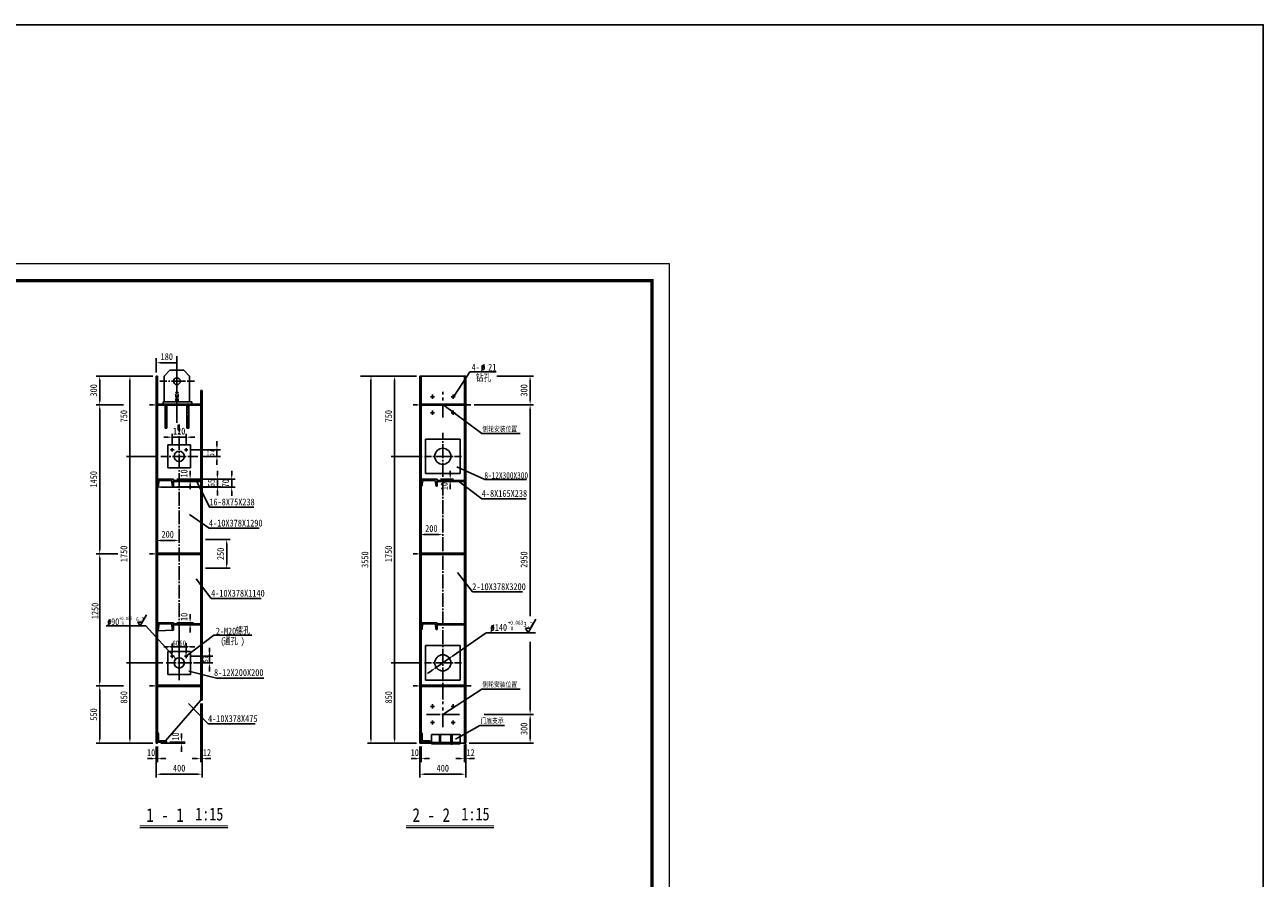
# Model space of a CAD drawing. Extents: x 7530 to 8796, y -15049 to -14057.
# Tile 6 of 6: x 8077 to 8796, y -14553 to -14057. Entities that reach past the tile are written whole.
import ezdxf

# ---------------------------------------------------------------- set-up
doc = ezdxf.new("R2010")
doc.units = 0
doc.header["$LTSCALE"] = 10
doc.header["$MEASUREMENT"] = 0
for name, pattern in [('CE', [1.07, 0.4, -0.09, 0.09, -0.09, 0.4]), ('DASHED', [0.625, 0.5, -0.125]), ('HI', [0.25, 0.2, -0.05])]:
    doc.linetypes.add(name, pattern=pattern)
doc.layers.get('0').update_dxf_attribs({"linetype": 'CONTINUOUS'})
for name, color, linetype in [('1', 4, 'CONTINUOUS'), ('C', 50, 'CE'), ('H', 172, 'HI'), ('LAYER1', 210, 'DASHED'), ('标注', 142, 'CONTINUOUS')]:
    doc.layers.add(name, color=color, linetype=linetype)
doc.styles.add('HZ', font='txt', dxfattribs={"width": 0.8, "bigfont": 'hztxt'})
doc.styles.add('HZKT', font='txt', dxfattribs={"bigfont": 'HZKT'})
doc.styles.add('HZTXT', font='txt', dxfattribs={"width": 0.7})
doc.styles.get("Standard").update_dxf_attribs({"font": 'txt', "width": 0.8, "height": 4})
doc.styles.add('仿宋', font='txt', dxfattribs={"width": 0.8, "height": 4})
doc.dimstyles.get("Standard").update_dxf_attribs({"dimtxt": 4, "dimasz": 2.5, "dimexe": 2, "dimexo": 2, "dimgap": 1.5, "dimtad": 1, "dimdec": 0, "dimlfac": 40, "dimzin": 0, "dimdsep": 46, "dimtxsty": '仿宋', "dimcen": 2, "dimadec": 0, "dimazin": 0, "dimtfac": 1, "dimtdec": 0, "dimtix": 1, "dimtmove": 2, "dimatfit": 3, "dimfxl": 0, "dimtolj": 1, "dimtzin": 0, "dimarcsym": 0})

# ---------------------------------------------------------------- blocks, each defined once
blk = doc.blocks.new('A$C50DF6438')
at = {"lineweight": 0}
for p, q in [((-420, 0), (0, 0)), ((0, 0), (0, -297))]:
    blk.add_line(p, q, dxfattribs=at)
at = {"lineweight": 0, "const_width": 1}
blk.add_lwpolyline([(-395, -5), (-5, -5), (-5, -292), (-395, -292)], close=True, dxfattribs=at)

msp = doc.modelspace()

# ---------------------------------------------------------------- linework, layer by layer
for p, q in [((8157.79, -14261.34), (8161.13, -14258.01)), ((8161.13, -14258.01), (8165.13, -14258.01)), ((8169.13, -14258.01), (8165.13, -14258.01)), ((8172.46, -14261.34), (8169.13, -14258.01)), ((8157.79, -14276.34), (8157.79, -14261.34)), ((8172.46, -14276.34), (8172.46, -14261.34)), ((8157.13, -14276.34), (8165.79, -14276.34)), ((8157.13, -14277.68), (8157.13, -14276.34)), ((8158.26, -14278.34), (8158.26, -14291.68)), ((8159.33, -14278.34), (8159.33, -14291.68)), ((8173.8, -14276.34), (8165.13, -14276.34)), ((8170.93, -14278.34), (8170.93, -14291.68)), ((8172, -14278.34), (8172, -14291.68)), ((8173.8, -14277.68), (8173.8, -14276.34)), ((8170.93, -14289.54), (8170.93, -14288.51)), ((8172, -14289.54), (8172, -14288.51)), ((8158.26, -14291.68), (8158.79, -14291.68)), ((8159.33, -14291.68), (8158.79, -14291.68)), ((8170.93, -14291.68), (8171.46, -14291.68)), ((8172, -14291.68), (8171.46, -14291.68))]:
    msp.add_line(p, q)
at = {"ltscale": 2}
for p, q in [((8153.13, -14261.34), (8153.79, -14261.34)), ((8153.13, -14261.34), (8153.13, -14474.68)), ((8153.79, -14261.34), (8153.79, -14474.68)), ((8306.22, -14261.34), (8332.89, -14261.34)), ((8306.22, -14261.34), (8306.22, -14474.68)), ((8306.89, -14261.34), (8306.89, -14474.68)), ((8332.09, -14261.34), (8332.09, -14474.68)), ((8332.89, -14261.34), (8332.89, -14474.68)), ((8178.99, -14269.68), (8179.79, -14269.68)), ((8178.99, -14269.68), (8178.99, -14449.68)), ((8179.79, -14269.68), (8179.79, -14449.68)), ((8153.79, -14277.68), (8178.99, -14277.68)), ((8153.79, -14278.34), (8178.99, -14278.34)), ((8306.89, -14277.68), (8332.09, -14277.68)), ((8306.89, -14278.34), (8332.09, -14278.34)), ((8178.99, -14286.34), (8179.79, -14286.34)), ((8159.79, -14301.34), (8159.79, -14314.68)), ((8159.79, -14301.34), (8173.13, -14301.34)), ((8173.13, -14301.34), (8173.13, -14314.68)), ((8309.55, -14298.01), (8329.55, -14298.01)), ((8309.55, -14298.01), (8309.55, -14318.01)), ((8329.55, -14298.01), (8329.55, -14318.01)), ((8159.79, -14314.68), (8173.13, -14314.68)), ((8309.55, -14318.01), (8329.55, -14318.01)), ((8153.79, -14321.35), (8163.13, -14321.35)), ((8153.79, -14325.35), (8153.93, -14325.35)), ((8153.79, -14326.01), (8163.13, -14325.68)), ((8154.69, -14322.61), (8154.46, -14324.87)), ((8155.35, -14322.01), (8161.57, -14322.01)), ((8162.23, -14322.61), (8162.46, -14324.87)), ((8162.99, -14325.35), (8163.13, -14325.35)), ((8163.13, -14321.35), (8163.13, -14325.68)), ((8163.13, -14322.01), (8178.99, -14322.01)), ((8163.13, -14322.68), (8178.99, -14322.68)), ((8306.89, -14321.35), (8316.22, -14321.35)), ((8306.89, -14325.35), (8307.02, -14325.35)), ((8307.78, -14322.61), (8307.55, -14324.87)), ((8308.44, -14322.01), (8314.66, -14322.01)), ((8315.33, -14322.61), (8315.55, -14324.87)), ((8316.08, -14325.35), (8316.22, -14325.35)), ((8316.22, -14321.35), (8316.22, -14325.35)), ((8316.22, -14322.01), (8332.09, -14322.01)), ((8316.22, -14322.68), (8332.09, -14322.68)), ((8178.99, -14356.35), (8179.79, -14356.35)), ((8153.79, -14364.35), (8178.99, -14364.35)), ((8153.79, -14365.01), (8178.99, -14365.01)), ((8306.89, -14364.35), (8332.09, -14364.35)), ((8306.89, -14365.01), (8332.09, -14365.01)), ((8178.99, -14373.01), (8179.79, -14373.01)), ((8153.79, -14404.68), (8163.13, -14404.68)), ((8163.13, -14404.68), (8163.13, -14409.01)), ((8306.89, -14404.68), (8316.22, -14404.68)), ((8316.22, -14404.68), (8316.22, -14408.68)), ((8153.79, -14408.68), (8153.93, -14408.68)), ((8153.79, -14409.35), (8163.13, -14409.01)), ((8154.69, -14405.95), (8154.46, -14408.2)), ((8155.35, -14405.35), (8161.57, -14405.35)), ((8162.23, -14405.95), (8162.46, -14408.2)), ((8162.99, -14408.68), (8163.13, -14408.68)), ((8163.13, -14405.35), (8178.99, -14405.35)), ((8163.13, -14406.01), (8178.99, -14406.01)), ((8306.89, -14408.68), (8307.02, -14408.68)), ((8307.78, -14405.95), (8307.55, -14408.2)), ((8308.44, -14405.35), (8314.66, -14405.35)), ((8315.33, -14405.95), (8315.55, -14408.2)), ((8316.08, -14408.68), (8316.22, -14408.68)), ((8316.22, -14405.35), (8332.09, -14405.35)), ((8316.22, -14406.01), (8332.09, -14406.01)), ((8309.55, -14418.01), (8329.55, -14418.01)), ((8309.55, -14418.01), (8309.55, -14438.01)), ((8329.55, -14418.01), (8329.55, -14438.01)), ((8159.79, -14421.34), (8159.79, -14434.68)), ((8159.79, -14421.34), (8173.13, -14421.34)), ((8173.13, -14421.34), (8173.13, -14434.68)), ((8178.99, -14433.01), (8179.79, -14433.01)), ((8159.79, -14434.68), (8173.13, -14434.68)), ((8309.55, -14438.01), (8329.55, -14438.01)), ((8153.79, -14441.01), (8178.99, -14441.01)), ((8153.79, -14441.68), (8178.99, -14441.68)), ((8306.89, -14441.01), (8332.09, -14441.01)), ((8306.89, -14441.68), (8332.09, -14441.68)), ((8158.53, -14473.34), (8178.99, -14449.68)), ((8178.99, -14449.68), (8179.79, -14449.68)), ((8153.79, -14468.68), (8153.86, -14468.68)), ((8154.46, -14469.28), (8154.46, -14472.74)), ((8306.89, -14468.68), (8306.95, -14468.68)), ((8307.55, -14469.28), (8307.55, -14472.74)), ((8312.89, -14469.68), (8312.89, -14475.01)), ((8312.89, -14469.68), (8329.56, -14469.68)), ((8317.56, -14469.68), (8317.56, -14474.34)), ((8318.22, -14469.68), (8318.22, -14474.34)), ((8324.22, -14469.68), (8324.22, -14474.34)), ((8324.89, -14469.68), (8324.89, -14474.34)), ((8329.56, -14469.68), (8329.56, -14475.01)), ((8153.13, -14474.68), (8153.79, -14474.68)), ((8153.79, -14474.01), (8159.13, -14474.01)), ((8153.79, -14474.01), (8159.13, -14474.01)), ((8155.06, -14473.34), (8158.53, -14473.34)), ((8159.13, -14473.94), (8159.13, -14474.01)), ((8306.22, -14474.68), (8306.89, -14474.68)), ((8306.89, -14474.01), (8312.22, -14474.01)), ((8306.89, -14474.01), (8312.22, -14474.01)), ((8306.89, -14474.68), (8312.89, -14474.68)), ((8308.15, -14473.34), (8311.62, -14473.34)), ((8312.22, -14473.94), (8312.22, -14474.01)), ((8312.89, -14474.34), (8329.56, -14474.34)), ((8312.89, -14475.01), (8329.56, -14475.01)), ((8317.56, -14473.01), (8318.22, -14473.01)), ((8324.89, -14473.01), (8324.22, -14473.01)), ((8329.56, -14474.68), (8332.89, -14474.68)), ((8143.6, -14523.71), (8194.64, -14523.71)), ((8298.19, -14523.71), (8349.23, -14523.71))]:
    msp.add_line(p, q, dxfattribs=at)
at = {"ltscale": 2, "const_width": 0.375}
for points in [[(8143.6, -14522.46), (8194.64, -14522.46)], [(8298.19, -14522.46), (8349.23, -14522.46)]]:
    msp.add_lwpolyline(points, dxfattribs=at)
msp.add_circle((8165.13, -14264.34), 2)
at = {"ltscale": 2}
for centre, radius in [((8319.55, -14308.01), 4.67), ((8166.46, -14308.01), 3), ((8166.46, -14428.01), 3), ((8319.55, -14428.01), 4.67)]:
    msp.add_circle(centre, radius, dxfattribs=at)
for centre, radius, start, end in [((8153.93, -14324.81), 0.533, 270, 354.26), ((8155.35, -14322.68), 0.667, 90, 174.26), ((8161.57, -14322.68), 0.667, 5.74, 90), ((8162.99, -14324.81), 0.533, 185.74, 270), ((8307.02, -14324.81), 0.533, 270, 354.26), ((8308.44, -14322.68), 0.667, 90, 174.26), ((8314.66, -14322.68), 0.667, 5.74, 90), ((8316.08, -14324.81), 0.533, 185.74, 270), ((8153.93, -14408.15), 0.533, 270, 354.26), ((8155.35, -14406.01), 0.667, 90, 174.26), ((8161.57, -14406.01), 0.667, 5.74, 90), ((8162.99, -14408.15), 0.533, 185.74, 270), ((8307.02, -14408.15), 0.533, 270, 354.26), ((8308.44, -14406.01), 0.667, 90, 174.26), ((8314.66, -14406.01), 0.667, 5.74, 90), ((8316.08, -14408.15), 0.533, 185.74, 270), ((8153.86, -14469.28), 0.6, 0, 90), ((8306.95, -14469.28), 0.6, 0, 90), ((8155.06, -14472.74), 0.6, 180, 270), ((8158.53, -14473.94), 0.6, 0, 90), ((8308.15, -14472.74), 0.6, 180, 270), ((8311.62, -14473.94), 0.6, 0, 90)]:
    msp.add_arc(centre, radius, start, end, dxfattribs=at)
at = {"layer": '1', "linetype": 'HI', "ltscale": 2}
msp.add_line((8312.89, -14474.68), (8329.56, -14474.68), dxfattribs=at)
at = {"layer": 'C'}
for p, q in [((8165.13, -14256.95), (8165.13, -14288.58)), ((8155.32, -14264.34), (8175.43, -14264.34)), ((8158.79, -14277.3), (8158.79, -14292.43)), ((8171.46, -14277.3), (8171.46, -14292.43)), ((8312.29, -14278.01), (8328.05, -14278.01)), ((8166.46, -14289.5), (8166.46, -14438.09)), ((8319.55, -14294.32), (8319.55, -14449.36)), ((8155.81, -14308.01), (8177.36, -14308.01)), ((8308.9, -14308.01), (8330.46, -14308.01)), ((8159, -14428.01), (8174.85, -14428.01)), ((8308.9, -14428.01), (8330.46, -14428.01)), ((8312.29, -14458.01), (8328.05, -14458.01))]:
    msp.add_line(p, q, dxfattribs=at)
at = {"layer": 'C', "ltscale": 2}
for p, q in [((8165.13, -14259.57), (8165.13, -14285.86)), ((8314.78, -14273.34), (8312.32, -14273.34)), ((8319.55, -14285.46), (8319.55, -14270.51)), ((8324.32, -14273.34), (8326.78, -14273.34)), ((8310.05, -14278.01), (8329.22, -14278.01)), ((8314.78, -14282.68), (8312.32, -14282.68)), ((8324.32, -14282.68), (8326.78, -14282.68)), ((8314.78, -14453.34), (8312.32, -14453.34)), ((8319.55, -14465.46), (8319.55, -14450.51)), ((8324.32, -14453.34), (8326.78, -14453.34)), ((8310.05, -14458.01), (8329.22, -14458.01)), ((8314.78, -14462.68), (8312.32, -14462.68)), ((8324.32, -14462.68), (8326.78, -14462.68))]:
    msp.add_line(p, q, dxfattribs=at)
at = {"layer": 'C', "ltscale": 0.5}
for p, q in [((8314.71, -14273.34), (8312.43, -14273.34)), ((8324.4, -14273.34), (8326.67, -14273.34)), ((8149.3, -14278.01), (8160.76, -14278.01)), ((8302.39, -14278.01), (8335.73, -14278.01)), ((8314.71, -14282.68), (8312.43, -14282.68)), ((8324.4, -14282.68), (8326.67, -14282.68)), ((8149.3, -14364.68), (8160.89, -14364.68)), ((8302.39, -14364.68), (8317.53, -14364.68)), ((8149.3, -14441.34), (8160.89, -14441.34)), ((8302.39, -14441.34), (8336.07, -14441.34)), ((8314.71, -14453.34), (8312.43, -14453.34)), ((8324.4, -14453.34), (8326.67, -14453.34)), ((8314.71, -14462.68), (8312.43, -14462.68)), ((8317.89, -14469.27), (8317.89, -14475.46)), ((8324.4, -14462.68), (8326.67, -14462.68)), ((8324.56, -14469.34), (8324.56, -14475.6))]:
    msp.add_line(p, q, dxfattribs=at)
at = {"layer": 'C', "ltscale": 10}
for p, q in [((8313.55, -14274.57), (8313.55, -14272.11)), ((8325.55, -14274.57), (8325.55, -14272.11)), ((8313.55, -14281.45), (8313.55, -14283.91)), ((8325.55, -14281.45), (8325.55, -14283.91)), ((8313.55, -14454.57), (8313.55, -14452.11)), ((8325.55, -14454.57), (8325.55, -14452.11)), ((8313.55, -14461.45), (8313.55, -14463.91)), ((8325.55, -14461.45), (8325.55, -14463.91))]:
    msp.add_line(p, q, dxfattribs=at)
at = {"layer": 'H'}
for p, q in [((8164.46, -14271.01), (8165.13, -14271.01)), ((8164.46, -14276.34), (8164.46, -14271.01)), ((8165.79, -14271.01), (8165.13, -14271.01)), ((8165.79, -14276.34), (8165.79, -14271.01))]:
    msp.add_line(p, q, dxfattribs=at)
at = {"layer": 'LAYER1', "ltscale": 2}
for p, q in [((8161.46, -14304.21), (8163.46, -14304.21)), ((8161.46, -14304.21), (8163.46, -14304.21)), ((8162.46, -14303.21), (8162.46, -14305.21)), ((8162.46, -14303.21), (8162.46, -14305.21)), ((8169.46, -14304.21), (8171.46, -14304.21)), ((8169.46, -14304.21), (8171.46, -14304.21)), ((8170.46, -14303.21), (8170.46, -14305.21)), ((8170.46, -14303.21), (8170.46, -14305.21)), ((8161.46, -14424.21), (8163.46, -14424.21)), ((8162.46, -14423.21), (8162.46, -14425.21)), ((8162.46, -14423.21), (8162.46, -14425.21)), ((8169.46, -14424.21), (8171.46, -14424.21)), ((8170.46, -14423.21), (8170.46, -14425.21)), ((8170.46, -14423.21), (8170.46, -14425.21))]:
    msp.add_line(p, q, dxfattribs=at)
at = {"layer": '标注', "ltscale": 2}
for p, q in [((8153.13, -14259.34), (8153.13, -14251.04)), ((8155.63, -14253.64), (8165.13, -14253.64)), ((8165.13, -14257.57), (8165.13, -14249.74)), ((8325.99, -14273.21), (8335.25, -14258.92)), ((8335.25, -14258.92), (8350.56, -14258.92)), ((8144.82, -14261.34), (8118.31, -14261.34)), ((8120.31, -14263.84), (8120.31, -14275.51)), ((8151.13, -14261.34), (8135.86, -14261.34)), ((8146.32, -14261.34), (8135.86, -14261.34)), ((8137.86, -14308.01), (8137.86, -14263.84)), ((8137.86, -14305.51), (8137.86, -14263.84)), ((8294.9, -14261.34), (8271.7, -14261.34)), ((8282.47, -14261.34), (8275.85, -14261.34)), ((8277.85, -14472.18), (8277.85, -14263.84)), ((8304.22, -14261.34), (8289.58, -14261.34)), ((8294.9, -14261.34), (8289.58, -14261.34)), ((8291.58, -14308.01), (8291.58, -14263.84)), ((8291.58, -14305.51), (8291.58, -14263.84)), ((8351, -14261.34), (8372.26, -14261.34)), ((8370.26, -14275.51), (8370.26, -14263.84)), ((8134.17, -14278.01), (8118.31, -14278.01)), ((8131.82, -14278.01), (8118.31, -14278.01)), ((8129.82, -14278.01), (8118.31, -14278.01)), ((8120.31, -14280.51), (8120.31, -14325.51)), ((8120.31, -14362.18), (8120.31, -14280.51)), ((8337.73, -14278.01), (8372.26, -14278.01)), ((8362.15, -14278.01), (8372.26, -14278.01)), ((8370.26, -14400.93), (8370.26, -14280.51)), ((8153.13, -14289.73), (8153.13, -14292.83)), ((8165.79, -14289.73), (8165.79, -14292.83)), ((8159.96, -14296.88), (8157.46, -14296.88)), ((8162.46, -14300.74), (8162.46, -14294.88)), ((8170.46, -14296.88), (8162.46, -14296.88)), ((8170.46, -14300.74), (8170.46, -14294.88)), ((8172.96, -14296.88), (8175.46, -14296.88)), ((8137.86, -14428.01), (8137.86, -14303.84)), ((8173.46, -14304.21), (8190.4, -14304.21)), ((8188.4, -14301.71), (8188.4, -14299.21)), ((8188.4, -14308.01), (8188.4, -14304.21)), ((8291.58, -14438.84), (8291.58, -14303.84)), ((8153.81, -14308.01), (8135.86, -14308.01)), ((8142.83, -14308.01), (8135.86, -14308.01)), ((8148.32, -14308.01), (8135.86, -14308.01)), ((8146.32, -14308.01), (8135.86, -14308.01)), ((8137.86, -14418.84), (8137.86, -14310.51)), ((8179.36, -14308.01), (8190.4, -14308.01)), ((8188.4, -14310.51), (8188.4, -14313.01)), ((8307.55, -14308.01), (8289.58, -14308.01)), ((8296.56, -14308.01), (8289.58, -14308.01)), ((8301.03, -14308.01), (8289.58, -14308.01)), ((8296.56, -14308.01), (8289.58, -14308.01)), ((8291.58, -14425.51), (8291.58, -14310.51)), ((8172.82, -14318.85), (8172.82, -14316.35)), ((8188.64, -14318.85), (8188.64, -14316.35)), ((8196.96, -14318.85), (8196.96, -14316.35)), ((8323.85, -14318.85), (8323.85, -14316.35)), ((8327.71, -14314.04), (8343.99, -14321.56)), ((8165.13, -14321.35), (8174.82, -14321.35)), ((8165.13, -14321.35), (8190.64, -14321.35)), ((8165.13, -14322.01), (8174.82, -14322.01)), ((8165.28, -14325.67), (8190.64, -14325.67)), ((8172.82, -14322.01), (8172.82, -14321.35)), ((8172.82, -14324.51), (8172.82, -14327.01)), ((8176.35, -14321.92), (8184.07, -14337.59)), ((8184.31, -14321.35), (8198.96, -14321.35)), ((8188.64, -14321.35), (8188.64, -14325.67)), ((8196.96, -14321.35), (8196.96, -14326.01)), ((8318.22, -14321.35), (8325.85, -14321.35)), ((8318.22, -14322.01), (8325.85, -14322.01)), ((8323.85, -14322.01), (8323.85, -14321.35)), ((8323.85, -14324.51), (8323.85, -14327.01)), ((8328.69, -14322.43), (8342.25, -14332.62)), ((8343.99, -14321.56), (8368.21, -14321.56)), ((8120.31, -14330.51), (8120.31, -14362.18)), ((8155.79, -14326.01), (8198.96, -14326.01)), ((8188.64, -14328.17), (8188.64, -14330.67)), ((8196.96, -14328.51), (8196.96, -14331.01)), ((8342.25, -14332.62), (8368.01, -14332.62)), ((8184.07, -14337.59), (8209.82, -14337.59)), ((8172.43, -14341.76), (8183.82, -14349.84)), ((8212.92, -14349.84), (8183.82, -14349.84)), ((8306.22, -14351.62), (8306.22, -14351.47)), ((8317.05, -14353.47), (8308.72, -14353.47)), ((8319.55, -14351.62), (8319.55, -14351.47)), ((8163.96, -14356.88), (8155.63, -14356.88)), ((8181.79, -14356.35), (8196.04, -14356.35)), ((8194.04, -14370.51), (8194.04, -14358.85)), ((8130.86, -14364.68), (8118.31, -14364.68)), ((8130.31, -14364.68), (8118.31, -14364.68)), ((8120.31, -14367.18), (8120.31, -14368.12)), ((8120.31, -14368.12), (8120.31, -14438.84)), ((8181.79, -14373.01), (8196.04, -14373.01)), ((8327.99, -14375.47), (8336.7, -14386.8)), ((8176.37, -14379.28), (8185.07, -14390.6)), ((8365.79, -14386.8), (8336.7, -14386.8)), ((8214.16, -14390.6), (8185.07, -14390.6)), ((8144.94, -14404.42), (8142.46, -14404.45)), ((8142.46, -14404.45), (8143.73, -14406.58)), ((8143.73, -14406.58), (8147.39, -14400.01)), ((8165.13, -14404.68), (8174.82, -14404.68)), ((8166.46, -14411.01), (8166.46, -14404.78)), ((8166.46, -14438.09), (8166.46, -14404.78)), ((8172.82, -14402.18), (8172.82, -14399.68)), ((8172.82, -14405.35), (8172.82, -14404.68)), ((8369.17, -14410.52), (8373.61, -14402.56)), ((8165.13, -14405.35), (8174.82, -14405.35)), ((8170.46, -14424.21), (8186.56, -14411.99)), ((8172.82, -14407.85), (8172.82, -14410.35)), ((8186.56, -14411.99), (8197.88, -14411.99)), ((8197.88, -14411.99), (8208.6, -14411.99)), ((8344.74, -14410.52), (8325.17, -14424.11)), ((8344.74, -14410.52), (8373.39, -14410.52)), ((8344.74, -14410.52), (8371.49, -14410.52)), ((8367.63, -14407.95), (8369.17, -14410.52)), ((8367.63, -14407.95), (8370.61, -14407.95)), ((8159.96, -14418.66), (8157.46, -14418.66)), ((8163.96, -14418.66), (8161.46, -14418.66)), ((8162.46, -14422.48), (8162.46, -14416.71)), ((8166.46, -14418.66), (8162.46, -14418.66)), ((8170.46, -14418.66), (8166.46, -14418.66)), ((8168.96, -14418.66), (8171.46, -14418.66)), ((8170.46, -14422.48), (8170.46, -14416.56)), ((8172.96, -14418.66), (8175.46, -14418.66)), ((8184.07, -14421.71), (8184.07, -14419.21)), ((8370.26, -14455.51), (8370.26, -14415.82)), ((8137.86, -14423.84), (8137.86, -14472.18)), ((8173.46, -14424.21), (8186.07, -14424.21)), ((8184.07, -14425.51), (8184.07, -14423.01)), ((8184.07, -14423.74), (8184.07, -14428.01)), ((8291.58, -14472.18), (8291.58, -14423.84)), ((8314.9, -14431.24), (8324.2, -14424.78)), ((8157, -14428.01), (8135.86, -14428.01)), ((8144.43, -14428.01), (8135.86, -14428.01)), ((8144.43, -14428.01), (8135.86, -14428.01)), ((8171.98, -14432.8), (8188.18, -14436.82)), ((8174.85, -14428.01), (8186.07, -14428.01)), ((8182.33, -14428.01), (8186.07, -14428.01)), ((8184.07, -14430.51), (8184.07, -14433.01)), ((8306.9, -14428.01), (8289.58, -14428.01)), ((8296.24, -14428.01), (8289.58, -14428.01)), ((8313.23, -14432.4), (8310.74, -14434.13)), ((8188.18, -14436.82), (8215.6, -14436.82)), ((8134.22, -14441.34), (8118.31, -14441.34)), ((8133.05, -14441.34), (8118.31, -14441.34)), ((8120.31, -14443.84), (8120.31, -14472.18)), ((8183.29, -14463.45), (8171.84, -14451.71)), ((8178.99, -14451.68), (8178.99, -14485.68)), ((8179.79, -14451.68), (8179.79, -14485.68)), ((8343.55, -14458.01), (8372.26, -14458.01)), ((8363.45, -14458.01), (8372.26, -14458.01)), ((8370.26, -14472.18), (8370.26, -14460.51)), ((8167.85, -14471.51), (8167.85, -14469.01)), ((8210.6, -14463.45), (8183.29, -14463.45)), ((8326.96, -14472.26), (8341.12, -14464.37)), ((8341.12, -14464.37), (8355.29, -14464.37)), ((8141.49, -14474.68), (8118.31, -14474.68)), ((8151.13, -14474.68), (8135.86, -14474.68)), ((8153.13, -14476.68), (8153.13, -14485.68)), ((8153.79, -14476.68), (8153.79, -14485.68)), ((8155.79, -14474.68), (8169.85, -14474.68)), ((8161.13, -14474.01), (8169.85, -14474.01)), ((8167.85, -14474.68), (8167.85, -14474.01)), ((8291.58, -14474.68), (8275.85, -14474.68)), ((8304.22, -14474.68), (8289.58, -14474.68)), ((8299.24, -14474.68), (8289.58, -14474.68)), ((8306.22, -14476.68), (8306.22, -14485.68)), ((8306.89, -14476.68), (8306.89, -14485.68)), ((8332.09, -14475.45), (8332.09, -14485.68)), ((8332.89, -14475.31), (8332.89, -14485.68)), ((8334.89, -14474.68), (8372.26, -14474.68)), ((8150.63, -14483.68), (8148.13, -14483.68)), ((8153.13, -14478.79), (8153.13, -14494.72)), ((8153.13, -14483.68), (8153.79, -14483.68)), ((8156.29, -14483.68), (8158.79, -14483.68)), ((8167.85, -14477.18), (8167.85, -14479.68)), ((8176.49, -14483.68), (8173.99, -14483.68)), ((8178.99, -14483.68), (8179.79, -14483.68)), ((8179.79, -14478.79), (8179.79, -14494.72)), ((8182.29, -14483.68), (8184.79, -14483.68)), ((8303.72, -14483.68), (8301.22, -14483.68)), ((8306.22, -14478.79), (8306.22, -14494.72)), ((8306.22, -14483.68), (8306.89, -14483.68)), ((8309.39, -14483.68), (8311.89, -14483.68)), ((8329.59, -14483.68), (8327.09, -14483.68)), ((8332.09, -14483.68), (8332.89, -14483.68)), ((8332.89, -14478.79), (8332.89, -14494.72)), ((8335.39, -14483.68), (8337.89, -14483.68)), ((8177.29, -14492.72), (8155.63, -14492.72)), ((8330.39, -14492.72), (8308.72, -14492.72))]:
    msp.add_line(p, q, dxfattribs=at)
msp.add_lwpolyline([(7529.55, -14057.24), (8795.97, -14057.24), (8795.97, -15049.09), (7529.55, -15049.09)], close=True, dxfattribs=at)
at = {"layer": '标注', "ltscale": 2, "const_width": 0.5}
msp.add_lwpolyline([(8166.21, -14418.66, 1), (8166.71, -14418.66, 1)], format="xyb", close=True, dxfattribs=at)
at = {"layer": '标注', "ltscale": 2}
for points in [[(8155.63, -14253.22), (8155.63, -14254.06), (8153.13, -14253.64)], [(8162.63, -14253.22), (8162.63, -14254.06), (8165.13, -14253.64)], [(8119.89, -14263.84), (8120.72, -14263.84), (8120.31, -14261.34)], [(8137.44, -14263.84), (8138.27, -14263.84), (8137.86, -14261.34)], [(8137.44, -14263.84), (8138.27, -14263.84), (8137.86, -14261.34)], [(8277.43, -14263.84), (8278.26, -14263.84), (8277.85, -14261.34)], [(8291.16, -14263.84), (8291.99, -14263.84), (8291.58, -14261.34)], [(8291.16, -14263.84), (8291.99, -14263.84), (8291.58, -14261.34)], [(8369.84, -14263.84), (8370.67, -14263.84), (8370.26, -14261.34)], [(8119.89, -14275.51), (8120.72, -14275.51), (8120.31, -14278.01)], [(8369.84, -14275.51), (8370.67, -14275.51), (8370.26, -14278.01)], [(8119.89, -14280.51), (8120.72, -14280.51), (8120.31, -14278.01)], [(8119.89, -14280.51), (8120.72, -14280.51), (8120.31, -14278.01)], [(8369.84, -14280.51), (8370.67, -14280.51), (8370.26, -14278.01)], [(8159.96, -14296.47), (8159.96, -14297.3), (8162.46, -14296.88)], [(8172.96, -14296.47), (8172.96, -14297.3), (8170.46, -14296.88)], [(8187.98, -14301.71), (8188.81, -14301.71), (8188.4, -14304.21)], [(8137.44, -14305.51), (8138.27, -14305.51), (8137.86, -14308.01)], [(8137.44, -14305.51), (8138.27, -14305.51), (8137.86, -14308.01)], [(8137.44, -14310.51), (8138.27, -14310.51), (8137.86, -14308.01)], [(8137.44, -14310.51), (8138.27, -14310.51), (8137.86, -14308.01)], [(8187.98, -14310.51), (8188.81, -14310.51), (8188.4, -14308.01)], [(8291.16, -14305.51), (8291.99, -14305.51), (8291.58, -14308.01)], [(8291.16, -14305.51), (8291.99, -14305.51), (8291.58, -14308.01)], [(8291.16, -14310.51), (8291.99, -14310.51), (8291.58, -14308.01)], [(8291.16, -14310.51), (8291.99, -14310.51), (8291.58, -14308.01)], [(8172.4, -14318.85), (8173.24, -14318.85), (8172.82, -14321.35)], [(8172.4, -14324.51), (8173.24, -14324.51), (8172.82, -14322.01)], [(8188.22, -14318.85), (8189.05, -14318.85), (8188.64, -14321.35)], [(8188.22, -14328.17), (8189.05, -14328.17), (8188.64, -14325.67)], [(8196.54, -14318.85), (8197.38, -14318.85), (8196.96, -14321.35)], [(8323.43, -14318.85), (8324.26, -14318.85), (8323.85, -14321.35)], [(8323.43, -14324.51), (8324.26, -14324.51), (8323.85, -14322.01)], [(8196.54, -14328.51), (8197.38, -14328.51), (8196.96, -14326.01)], [(8308.72, -14353.05), (8308.72, -14353.89), (8306.22, -14353.47)], [(8317.05, -14353.05), (8317.05, -14353.89), (8319.55, -14353.47)], [(8155.63, -14356.46), (8155.63, -14357.29), (8153.13, -14356.88)], [(8163.96, -14356.46), (8163.96, -14357.29), (8166.46, -14356.88)], [(8193.62, -14358.85), (8194.46, -14358.85), (8194.04, -14356.35)], [(8119.89, -14362.18), (8120.72, -14362.18), (8120.31, -14364.68)], [(8119.89, -14362.18), (8120.72, -14362.18), (8120.31, -14364.68)], [(8119.89, -14367.18), (8120.72, -14367.18), (8120.31, -14364.68)], [(8193.62, -14370.51), (8194.46, -14370.51), (8194.04, -14373.01)], [(8172.4, -14402.18), (8173.24, -14402.18), (8172.82, -14404.68)], [(8172.4, -14407.85), (8173.24, -14407.85), (8172.82, -14405.35)], [(8159.96, -14418.24), (8159.96, -14419.07), (8162.46, -14418.66)], [(8172.96, -14418.24), (8172.96, -14419.07), (8170.46, -14418.66)], [(8137.44, -14425.51), (8138.27, -14425.51), (8137.86, -14428.01)], [(8137.44, -14425.51), (8138.27, -14425.51), (8137.86, -14428.01)], [(8183.65, -14421.71), (8184.48, -14421.71), (8184.07, -14424.21)], [(8291.16, -14425.51), (8291.99, -14425.51), (8291.58, -14428.01)], [(8325.59, -14423.2), (8326.16, -14424.03), (8323.38, -14425.35)], [(8137.44, -14430.51), (8138.27, -14430.51), (8137.86, -14428.01)], [(8183.65, -14430.51), (8184.48, -14430.51), (8184.07, -14428.01)], [(8291.16, -14430.51), (8291.99, -14430.51), (8291.58, -14428.01)], [(8312.94, -14431.98), (8313.52, -14432.81), (8315.72, -14430.67)], [(8119.89, -14438.84), (8120.72, -14438.84), (8120.31, -14441.34)], [(8119.89, -14443.84), (8120.72, -14443.84), (8120.31, -14441.34)], [(8369.84, -14455.51), (8370.67, -14455.51), (8370.26, -14458.01)], [(8369.84, -14460.51), (8370.67, -14460.51), (8370.26, -14458.01)], [(8119.89, -14472.18), (8120.72, -14472.18), (8120.31, -14474.68)], [(8137.44, -14472.18), (8138.27, -14472.18), (8137.86, -14474.68)], [(8167.44, -14471.51), (8168.27, -14471.51), (8167.85, -14474.01)], [(8167.44, -14477.18), (8168.27, -14477.18), (8167.85, -14474.68)], [(8277.43, -14472.18), (8278.26, -14472.18), (8277.85, -14474.68)], [(8291.16, -14472.18), (8291.99, -14472.18), (8291.58, -14474.68)], [(8291.16, -14472.18), (8291.99, -14472.18), (8291.58, -14474.68)], [(8369.84, -14472.18), (8370.67, -14472.18), (8370.26, -14474.68)], [(8150.63, -14483.27), (8150.63, -14484.1), (8153.13, -14483.68)], [(8156.29, -14483.27), (8156.29, -14484.1), (8153.79, -14483.68)], [(8176.49, -14483.27), (8176.49, -14484.1), (8178.99, -14483.68)], [(8182.29, -14483.27), (8182.29, -14484.1), (8179.79, -14483.68)], [(8303.72, -14483.27), (8303.72, -14484.1), (8306.22, -14483.68)], [(8309.39, -14483.27), (8309.39, -14484.1), (8306.89, -14483.68)], [(8329.59, -14483.27), (8329.59, -14484.1), (8332.09, -14483.68)], [(8335.39, -14483.27), (8335.39, -14484.1), (8332.89, -14483.68)], [(8155.63, -14492.3), (8155.63, -14493.13), (8153.13, -14492.72)], [(8177.29, -14492.3), (8177.29, -14493.13), (8179.79, -14492.72)], [(8308.72, -14492.3), (8308.72, -14493.13), (8306.22, -14492.72)], [(8330.39, -14492.3), (8330.39, -14493.13), (8332.89, -14492.72)]]:
    msp.add_solid(points, dxfattribs=at)

# ---------------------------------------------------------------- block references
at = {"linetype": 'Continuous', "xscale": 2, "yscale": 2, "zscale": 2}
msp.add_blockref('A$C50DF6438', (8451.04, -14195.95), dxfattribs=at)

# ---------------------------------------------------------------- texts
at = {"ltscale": 2, "style": '仿宋', "width": 0.8}
for s, p in [('1 - 1', (8147.34, -14520.43)), ('2 - 2', (8301.94, -14520.43))]:
    msp.add_text(s, height=8, dxfattribs=at).set_placement(p)
at = {"ltscale": 2, "width": 0.8}
for p in [(8175.79, -14519.59), (8330.38, -14519.59)]:
    msp.add_text('1:15', height=7.5, dxfattribs=at).set_placement(p)
at = {"layer": '标注', "ltscale": 2}
for s, height, style, width, p in [('4-  21', 4, '仿宋', 0.8, (8336.3, -14258.21)), ('钻孔', 4, '仿宋', 0.8, (8338.72, -14264.25)), ('%%C', 4, 'HZ', 0.6, (8341.7, -14258.37)), ('16-8X75X238', 4, '仿宋', 0.8, (8183.99, -14336.53)), ('4-8X165X238', 4, '仿宋', 0.8, (8342.18, -14331.57)), ('4-10X378X1290', 4, '仿宋', 0.8, (8183.75, -14348.78)), ('2-10X378X3200', 4, '仿宋', 0.8, (8336.62, -14385.75)), ('4-10X378X1140', 4, '仿宋', 0.8, (8185, -14389.55)), ('%%c', 3.5, 'HZKT', 0.6, (8124.82, -14406.1)), ('90', 4, '仿宋', 0.75, (8126.96, -14406.11)), ('+0.035', 2, 'HZTXT', 0.75, (8131.7, -14403.19)), (' 0', 2, 'HZTXT', 0.75, (8131.9, -14405.87)), ('+0.063', 2.424, 'HZTXT', 0.75, (8357.26, -14405.87)), ('2-M20', 4, '仿宋', 0.75, (8187.82, -14411.55)), ('螺孔', 4, '仿宋', 0.75, (8199.4, -14411.01)), ('%%c', 4, 'HZKT', 0.6, (8347.22, -14409.79)), ('140', 4, 'HZTXT', 0.75, (8349.81, -14409.41)), (' 0', 2.424, 'HZTXT', 0.75, (8357.5, -14409.11)), ('(    )', 4, '仿宋', 0.75, (8190.44, -14417.32)), ('通孔', 4, '仿宋', 0.75, (8192.15, -14417.32)), ('4-10X378X475', 4, '仿宋', 0.8, (8183.21, -14462.4))]:
    msp.add_text(s, height=height, dxfattribs=dict(at, style=style, width=width)).set_placement(p)
at = {"layer": '标注', "style": '仿宋', "width": 0.8}
for s, p in [('侧轮安装位置', (8342.54, -14293.58)), ('侧轮安装位置', (8342.54, -14442.04)), ('门底支承', (8341.46, -14463.13))]:
    msp.add_text(s, height=3, dxfattribs=at).set_placement(p)
at = {"layer": '标注', "ltscale": 2, "style": 'HZTXT', "width": 0.75}
for s, height, p in [('6.3', 2.5, (8141.47, -14403.87)), ('3.2', 3.03, (8366.42, -14407.24))]:
    msp.add_text(s, height=height, rotation=0.87615, dxfattribs=at).set_placement(p)
at = {"layer": '标注', "ltscale": 2, "attachment_point": 5}
for s, insert, char_height, style in [('180', (8159.26, -14250.14), 4, '仿宋'), ('\\A1;120', (8166.46, -14293.38), 4, '仿宋'), ('8-12X300X300', (8356.38, -14319.12), 3.7, 'HZTXT'), ('\\A1;200', (8159.79, -14353.35), 4, '仿宋'), ('\\A1;200', (8312.89, -14349.95), 4, '仿宋'), ('\\A1;60', (8164.46, -14416.58), 3, '仿宋'), ('\\A1;60', (8168.46, -14416.51), 3, '仿宋'), ('8-12X200X200', (8201.06, -14433.67), 4, '仿宋'), ('\\A1;10', (8150.17, -14480.18), 4, '仿宋'), ('\\A1;12', (8182.59, -14480.18), 4, '仿宋'), ('\\A1;10', (8303.26, -14480.18), 4, '仿宋'), ('\\A1;12', (8335.68, -14480.18), 4, '仿宋'), ('\\A1;400', (8166.46, -14489.22), 4, '仿宋'), ('\\A1;400', (8319.55, -14489.22), 4, '仿宋')]:
    msp.add_mtext(s, dxfattribs=dict(at, insert=insert, char_height=char_height, style=style))
at = {"layer": '标注', "ltscale": 2, "attachment_point": 5, "rotation": 90, "style": '仿宋'}
for s, insert, char_height in [('\\A1;300', (8116.81, -14269.68), 4), ('\\A1;300', (8366.73, -14269.68), 4), ('\\A1;750', (8134.33, -14284.68), 4), ('\\A1;750', (8288.05, -14284.68), 4), ('57', (8184.9, -14306.11), 4), ('\\A1;1450', (8116.78, -14321.34), 4), ('\\A1;10', (8169.32, -14317.97), 4), ('\\A1;65', (8185.14, -14323.51), 4), ('\\A1;70', (8193.46, -14323.68), 4), ('\\A1;10', (8320.35, -14325.33), 4), ('\\A1;1750', (8134.33, -14364.68), 4), ('\\A1;250', (8190.52, -14364.68), 4), ('\\A1;1750', (8288.05, -14364.68), 4), ('\\A1;3550', (8274.32, -14368.01), 4), ('\\A1;2950', (8366.73, -14368.01), 4), ('\\A1;10', (8169.32, -14401.3), 4), ('57', (8181.75, -14425.88), 3), ('\\A1;850', (8134.36, -14448.01), 4), ('\\A1;850', (8288.08, -14448.01), 4), ('\\A1;550', (8116.81, -14458.01), 4), ('\\A1;300', (8366.73, -14466.34), 4), ('\\A1;10', (8164.35, -14470.81), 4)]:
    msp.add_mtext(s, dxfattribs=dict(at, insert=insert, char_height=char_height))
at = {"layer": '标注', "ltscale": 2, "insert": (8117.61, -14397.85), "char_height": 4, "width": 5.8672, "attachment_point": 5, "rotation": 90, "style": '仿宋'}
msp.add_mtext('1250', dxfattribs=at)

# ---------------------------------------------------------------- leaders
at = {"layer": '标注', "ltscale": 2}
for points in [[(8319.55, -14277.98), (8342.2, -14294.82), (8364.47, -14294.82)], [(8164.65, -14425.86), (8147.08, -14406.58), (8123.99, -14406.58)], [(8319.55, -14458.01), (8342.2, -14443.28), (8364.47, -14443.28)]]:
    msp.add_leader(points, dimstyle='Standard', override={"dimgap": 1.5, "dimtad": 0}, dxfattribs=at)

doc.saveas('drawing.dxf')
